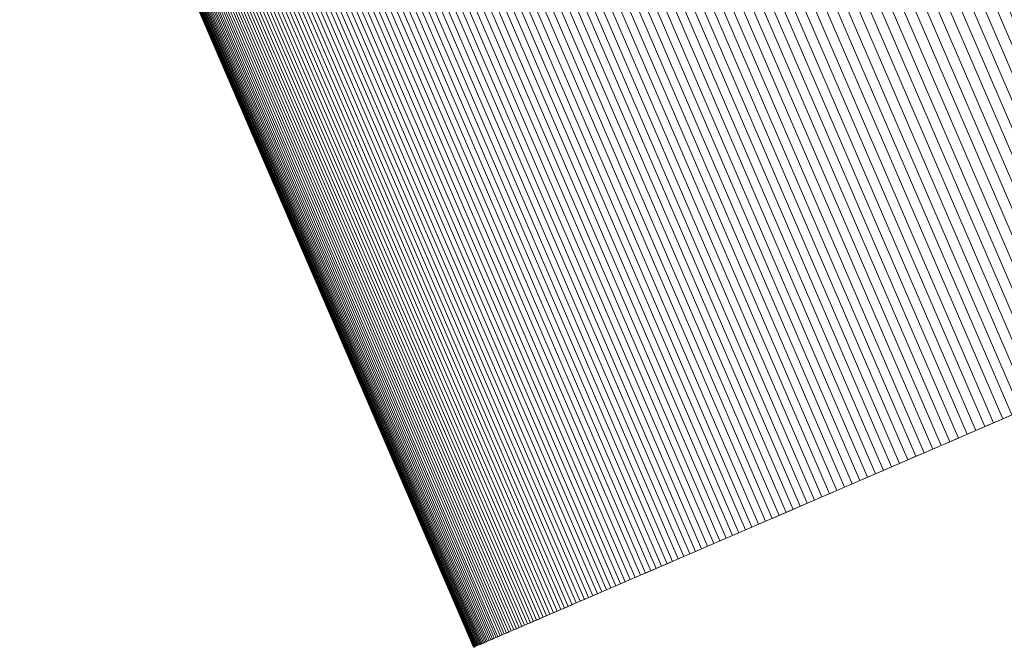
# Model space of a CAD drawing. Header units: centimetres. Extents: x -72 to 74, y -14 to 13.
# Tile 1 of 61: x -72.38 to -69.42, y -13.51 to -11.62. Entities that reach past the tile are written whole.
import ezdxf

# ---------------------------------------------------------------- set-up
doc = ezdxf.new("R2010")
doc.units = ezdxf.units.CM
doc.header["$LTSCALE"] = 2.54
doc.layers.add('Lucido design-1', color=7, linetype='Continuous')

# ---------------------------------------------------------------- blocks, each defined once
blk = doc.blocks.new('Gruppo-1')
at = {"color": 230, "linetype": 'Continuous', "lineweight": 9}
for points in [[(-72.3818, -10.3438, -57.895), (-71.0149, -13.5114, -57.895), (-17.7614, 9.4682, -57.895), (-19.1283, 12.6359, -57.895)], [(-69.4108, -9.0617, 94.4001), (-68.0439, -12.2294, 94.4001), (-68.0805, -12.2452, 94.3227), (-69.4474, -9.0775, 94.3227)], [(-69.4838, -9.0932, 94.2453), (-68.1169, -12.2609, 94.2453), (-68.1531, -12.2765, 94.1676), (-69.52, -9.1088, 94.1676)], [(-69.4474, -9.0775, 94.3227), (-68.0805, -12.2452, 94.3227), (-68.1169, -12.2609, 94.2453), (-69.4838, -9.0932, 94.2453)], [(-69.5559, -9.1243, 94.0899), (-68.189, -12.292, 94.0899), (-68.2248, -12.3074, 94.0121), (-69.5917, -9.1398, 94.0121)], [(-69.52, -9.1088, 94.1676), (-68.1531, -12.2765, 94.1676), (-68.189, -12.292, 94.0899), (-69.5559, -9.1243, 94.0899)], [(-69.6272, -9.1551, 93.9341), (-68.2603, -12.3228, 93.9341), (-68.2956, -12.338, 93.856), (-69.6625, -9.1703, 93.856)], [(-69.5917, -9.1398, 94.0121), (-68.2248, -12.3074, 94.0121), (-68.2603, -12.3228, 93.9341), (-69.6272, -9.1551, 93.9341)], [(-69.6976, -9.1855, 93.7778), (-68.3307, -12.3531, 93.7778), (-68.3655, -12.3682, 93.6995), (-69.7324, -9.2005, 93.6995)], [(-69.6625, -9.1703, 93.856), (-68.2956, -12.338, 93.856), (-68.3307, -12.3531, 93.7778), (-69.6976, -9.1855, 93.7778)], [(-69.7671, -9.2155, 93.6211), (-68.4002, -12.3831, 93.6211), (-68.4346, -12.398, 93.5426), (-69.8015, -9.2303, 93.5426)], [(-69.7324, -9.2005, 93.6995), (-68.3655, -12.3682, 93.6995), (-68.4002, -12.3831, 93.6211), (-69.7671, -9.2155, 93.6211)], [(-69.8358, -9.2451, 93.4639), (-68.4689, -12.4128, 93.4639), (-68.5029, -12.4274, 93.3852), (-69.8698, -9.2598, 93.3852)], [(-69.8015, -9.2303, 93.5426), (-68.4346, -12.398, 93.5426), (-68.4689, -12.4128, 93.4639), (-69.8358, -9.2451, 93.4639)], [(-69.9036, -9.2744, 93.3063), (-68.5367, -12.442, 93.3063), (-68.5702, -12.4565, 93.2273), (-69.9371, -9.2888, 93.2273)], [(-69.8698, -9.2598, 93.3852), (-68.5029, -12.4274, 93.3852), (-68.5367, -12.442, 93.3063), (-69.9036, -9.2744, 93.3063)], [(-69.9705, -9.3032, 93.1482), (-68.6036, -12.4709, 93.1482), (-68.6367, -12.4852, 93.069), (-70.0036, -9.3175, 93.069)], [(-69.9371, -9.2888, 93.2273), (-68.5702, -12.4565, 93.2273), (-68.6036, -12.4709, 93.1482), (-69.9705, -9.3032, 93.1482)], [(-70.0365, -9.3317, 92.9897), (-68.6697, -12.4994, 92.9897), (-68.7024, -12.5135, 92.9103), (-70.0692, -9.3458, 92.9103)], [(-70.0036, -9.3175, 93.069), (-68.6367, -12.4852, 93.069), (-68.6697, -12.4994, 92.9897), (-70.0365, -9.3317, 92.9897)], [(-70.1017, -9.3599, 92.8308), (-68.7348, -12.5275, 92.8308), (-68.7671, -12.5415, 92.7512), (-70.134, -9.3738, 92.7512)], [(-70.0692, -9.3458, 92.9103), (-68.7024, -12.5135, 92.9103), (-68.7348, -12.5275, 92.8308), (-70.1017, -9.3599, 92.8308)], [(-70.1978, -9.4013, 92.5916), (-68.831, -12.569, 92.5916), (-68.8626, -12.5826, 92.5117), (-70.2294, -9.415, 92.5117)], [(-70.166, -9.3876, 92.6714), (-68.7991, -12.5553, 92.6714), (-68.831, -12.569, 92.5916), (-70.1978, -9.4013, 92.5916)], [(-70.134, -9.3738, 92.7512), (-68.7671, -12.5415, 92.7512), (-68.7991, -12.5553, 92.6714), (-70.166, -9.3876, 92.6714)], [(-70.2608, -9.4285, 92.4316), (-68.8939, -12.5962, 92.4316), (-68.9251, -12.6096, 92.3515), (-70.292, -9.442, 92.3515)], [(-70.2294, -9.415, 92.5117), (-68.8626, -12.5826, 92.5117), (-68.8939, -12.5962, 92.4316), (-70.2608, -9.4285, 92.4316)], [(-70.3229, -9.4553, 92.2712), (-68.956, -12.623, 92.2712), (-68.9867, -12.6362, 92.1909), (-70.3536, -9.4686, 92.1909)], [(-70.292, -9.442, 92.3515), (-68.9251, -12.6096, 92.3515), (-68.956, -12.623, 92.2712), (-70.3229, -9.4553, 92.2712)], [(-70.3841, -9.4817, 92.1104), (-69.0172, -12.6494, 92.1104), (-69.0475, -12.6625, 92.0299), (-70.4144, -9.4948, 92.0299)], [(-70.3536, -9.4686, 92.1909), (-68.9867, -12.6362, 92.1909), (-69.0172, -12.6494, 92.1104), (-70.3841, -9.4817, 92.1104)], [(-70.4743, -9.5206, 91.8685), (-69.1074, -12.6883, 91.8685), (-69.137, -12.7011, 91.7877), (-70.5039, -9.5334, 91.7877)], [(-70.4445, -9.5078, 91.9492), (-69.0776, -12.6754, 91.9492), (-69.1074, -12.6883, 91.8685), (-70.4743, -9.5206, 91.8685)], [(-70.4144, -9.4948, 92.0299), (-69.0475, -12.6625, 92.0299), (-69.0776, -12.6754, 91.9492), (-70.4445, -9.5078, 91.9492)], [(-70.5333, -9.5461, 91.7067), (-69.1664, -12.7137, 91.7067), (-69.1955, -12.7263, 91.6257), (-70.5624, -9.5587, 91.6257)], [(-70.5039, -9.5334, 91.7877), (-69.137, -12.7011, 91.7877), (-69.1664, -12.7137, 91.7067), (-70.5333, -9.5461, 91.7067)], [(-70.5914, -9.5711, 91.5446), (-69.2245, -12.7388, 91.5446), (-69.2532, -12.7512, 91.4633), (-70.6201, -9.5835, 91.4633)], [(-70.5624, -9.5587, 91.6257), (-69.1955, -12.7263, 91.6257), (-69.2245, -12.7388, 91.5446), (-70.5914, -9.5711, 91.5446)], [(-70.6768, -9.608, 91.3006), (-69.3099, -12.7757, 91.3006), (-69.338, -12.7878, 91.2191), (-70.7049, -9.6201, 91.2191)], [(-70.6486, -9.5958, 91.382), (-69.2817, -12.7635, 91.382), (-69.3099, -12.7757, 91.3006), (-70.6768, -9.608, 91.3006)], [(-70.6201, -9.5835, 91.4633), (-69.2532, -12.7512, 91.4633), (-69.2817, -12.7635, 91.382), (-70.6486, -9.5958, 91.382)], [(-70.7327, -9.6321, 91.1375), (-69.3658, -12.7998, 91.1375), (-69.3934, -12.8117, 91.0558), (-70.7603, -9.644, 91.0558)], [(-70.7049, -9.6201, 91.2191), (-69.338, -12.7878, 91.2191), (-69.3658, -12.7998, 91.1375), (-70.7327, -9.6321, 91.1375)], [(-70.8147, -9.6675, 90.8922), (-69.4479, -12.8352, 90.8922), (-69.4748, -12.8468, 90.8103), (-70.8417, -9.6792, 90.8103)], [(-70.7876, -9.6558, 90.9741), (-69.4207, -12.8235, 90.9741), (-69.4479, -12.8352, 90.8922), (-70.8147, -9.6675, 90.8922)], [(-70.7603, -9.644, 91.0558), (-69.3934, -12.8117, 91.0558), (-69.4207, -12.8235, 90.9741), (-70.7876, -9.6558, 90.9741)], [(-70.8683, -9.6907, 90.7282), (-69.5014, -12.8583, 90.7282), (-69.5279, -12.8698, 90.6461), (-70.8948, -9.7021, 90.6461)], [(-70.8417, -9.6792, 90.8103), (-69.4748, -12.8468, 90.8103), (-69.5014, -12.8583, 90.7282), (-70.8683, -9.6907, 90.7282)], [(-70.947, -9.7246, 90.4816), (-69.5801, -12.8923, 90.4816), (-69.6059, -12.9034, 90.3992), (-70.9728, -9.7357, 90.3992)], [(-70.921, -9.7134, 90.5639), (-69.5541, -12.8811, 90.5639), (-69.5801, -12.8923, 90.4816), (-70.947, -9.7246, 90.4816)], [(-70.8948, -9.7021, 90.6461), (-69.5279, -12.8698, 90.6461), (-69.5541, -12.8811, 90.5639), (-70.921, -9.7134, 90.5639)], [(-71.0237, -9.7577, 90.2342), (-69.6568, -12.9254, 90.2342), (-69.6819, -12.9362, 90.1516), (-71.0488, -9.7685, 90.1516)], [(-70.9984, -9.7468, 90.3167), (-69.6315, -12.9144, 90.3167), (-69.6568, -12.9254, 90.2342), (-71.0237, -9.7577, 90.2342)], [(-70.9728, -9.7357, 90.3992), (-69.6059, -12.9034, 90.3992), (-69.6315, -12.9144, 90.3167), (-70.9984, -9.7468, 90.3167)], [(-71.0736, -9.7793, 90.0688), (-69.7067, -12.9469, 90.0688), (-69.7314, -12.9576, 89.9861), (-71.0983, -9.7899, 89.9861)], [(-71.0488, -9.7685, 90.1516), (-69.6819, -12.9362, 90.1516), (-69.7067, -12.9469, 90.0688), (-71.0736, -9.7793, 90.0688)], [(-71.1469, -9.8109, 89.8202), (-69.78, -12.9785, 89.8202), (-69.8039, -12.9889, 89.7372), (-71.1708, -9.8212, 89.7372)], [(-71.1227, -9.8004, 89.9032), (-69.7558, -12.9681, 89.9032), (-69.78, -12.9785, 89.8202), (-71.1469, -9.8109, 89.8202)], [(-71.0983, -9.7899, 89.9861), (-69.7314, -12.9576, 89.9861), (-69.7558, -12.9681, 89.9032), (-71.1227, -9.8004, 89.9032)], [(-71.218, -9.8416, 89.5709), (-69.8511, -13.0092, 89.5709), (-69.8744, -13.0193, 89.4876), (-71.2413, -9.8516, 89.4876)], [(-71.1945, -9.8314, 89.6541), (-69.8277, -12.9991, 89.6541), (-69.8511, -13.0092, 89.5709), (-71.218, -9.8416, 89.5709)], [(-71.1708, -9.8212, 89.7372), (-69.8039, -12.9889, 89.7372), (-69.8277, -12.9991, 89.6541), (-71.1945, -9.8314, 89.6541)], [(-71.2871, -9.8714, 89.3209), (-69.9202, -13.0391, 89.3209), (-69.9428, -13.0488, 89.2374), (-71.3097, -9.8811, 89.2374)], [(-71.2643, -9.8615, 89.4043), (-69.8974, -13.0292, 89.4043), (-69.9202, -13.0391, 89.3209), (-71.2871, -9.8714, 89.3209)], [(-71.2413, -9.8516, 89.4876), (-69.8744, -13.0193, 89.4876), (-69.8974, -13.0292, 89.4043), (-71.2643, -9.8615, 89.4043)], [(-71.3542, -9.9003, 89.0702), (-69.9873, -13.068, 89.0702), (-70.0092, -13.0774, 88.9865), (-71.376, -9.9098, 88.9865)], [(-71.3321, -9.8908, 89.1538), (-69.9652, -13.0584, 89.1538), (-69.9873, -13.068, 89.0702), (-71.3542, -9.9003, 89.0702)], [(-71.3097, -9.8811, 89.2374), (-69.9428, -13.0488, 89.2374), (-69.9652, -13.0584, 89.1538), (-71.3321, -9.8908, 89.1538)], [(-71.4191, -9.9283, 88.8189), (-70.0522, -13.096, 88.8189), (-70.0734, -13.1051, 88.7349), (-71.4403, -9.9375, 88.7349)], [(-71.3977, -9.9191, 88.9027), (-70.0308, -13.0868, 88.9027), (-70.0522, -13.096, 88.8189), (-71.4191, -9.9283, 88.8189)], [(-71.376, -9.9098, 88.9865), (-70.0092, -13.0774, 88.9865), (-70.0308, -13.0868, 88.9027), (-71.3977, -9.9191, 88.9027)], [(-71.5025, -9.9643, 88.4828), (-70.1356, -13.132, 88.4828), (-70.1559, -13.1407, 88.3986), (-71.5227, -9.9731, 88.3986)], [(-71.482, -9.9555, 88.5669), (-70.1151, -13.1231, 88.5669), (-70.1356, -13.132, 88.4828), (-71.5025, -9.9643, 88.4828)], [(-71.4613, -9.9465, 88.651), (-70.0944, -13.1142, 88.651), (-70.1151, -13.1231, 88.5669), (-71.482, -9.9555, 88.5669)], [(-71.4403, -9.9375, 88.7349), (-70.0734, -13.1051, 88.7349), (-70.0944, -13.1142, 88.651), (-71.4613, -9.9465, 88.651)], [(-71.5626, -9.9902, 88.23), (-70.1957, -13.1579, 88.23), (-70.2152, -13.1663, 88.1456), (-71.5821, -9.9987, 88.1456)], [(-71.5428, -9.9817, 88.3143), (-70.1759, -13.1494, 88.3143), (-70.1957, -13.1579, 88.23), (-71.5626, -9.9902, 88.23)], [(-71.5227, -9.9731, 88.3986), (-70.1559, -13.1407, 88.3986), (-70.1759, -13.1494, 88.3143), (-71.5428, -9.9817, 88.3143)], [(-71.6394, -10.0234, 87.8921), (-70.2725, -13.1911, 87.8921), (-70.2912, -13.1991, 87.8075), (-71.6581, -10.0314, 87.8075)], [(-71.6206, -10.0153, 87.9767), (-70.2537, -13.1829, 87.9767), (-70.2725, -13.1911, 87.8921), (-71.6394, -10.0234, 87.8921)], [(-71.6015, -10.007, 88.0612), (-70.2346, -13.1747, 88.0612), (-70.2537, -13.1829, 87.9767), (-71.6206, -10.0153, 87.9767)], [(-71.5821, -9.9987, 88.1456), (-70.2152, -13.1663, 88.1456), (-70.2346, -13.1747, 88.0612), (-71.6015, -10.007, 88.0612)], [(-71.6946, -10.0472, 87.638), (-70.3277, -13.2149, 87.638), (-70.3457, -13.2226, 87.5532), (-71.7125, -10.055, 87.5532)], [(-71.6765, -10.0394, 87.7228), (-70.3096, -13.207, 87.7228), (-70.3277, -13.2149, 87.638), (-71.6946, -10.0472, 87.638)], [(-71.6581, -10.0314, 87.8075), (-70.2912, -13.1991, 87.8075), (-70.3096, -13.207, 87.7228), (-71.6765, -10.0394, 87.7228)], [(-71.7649, -10.0776, 87.2984), (-70.398, -13.2452, 87.2984), (-70.415, -13.2526, 87.2134), (-71.7819, -10.0849, 87.2134)], [(-71.7477, -10.0701, 87.3834), (-70.3808, -13.2378, 87.3834), (-70.398, -13.2452, 87.2984), (-71.7649, -10.0776, 87.2984)], [(-71.7302, -10.0626, 87.4683), (-70.3633, -13.2303, 87.4683), (-70.3808, -13.2378, 87.3834), (-71.7477, -10.0701, 87.3834)], [(-71.7125, -10.055, 87.5532), (-70.3457, -13.2226, 87.5532), (-70.3633, -13.2303, 87.4683), (-71.7302, -10.0626, 87.4683)], [(-71.8475, -10.1132, 86.8726), (-70.4807, -13.2809, 86.8726), (-70.4965, -13.2877, 86.7873), (-71.8634, -10.12, 86.7873)], [(-71.8315, -10.1063, 86.9579), (-70.4646, -13.2739, 86.9579), (-70.4807, -13.2809, 86.8726), (-71.8475, -10.1132, 86.8726)], [(-71.8152, -10.0993, 87.0431), (-70.4483, -13.2669, 87.0431), (-70.4646, -13.2739, 86.9579), (-71.8315, -10.1063, 86.9579)], [(-71.7987, -10.0921, 87.1283), (-70.4318, -13.2598, 87.1283), (-70.4483, -13.2669, 87.0431), (-71.8152, -10.0993, 87.0431)], [(-71.7819, -10.0849, 87.2134), (-70.415, -13.2526, 87.2134), (-70.4318, -13.2598, 87.1283), (-71.7987, -10.0921, 87.1283)], [(-71.9094, -10.1399, 86.5311), (-70.5425, -13.3076, 86.5311), (-70.5574, -13.314, 86.4456), (-71.9243, -10.1463, 86.4456)], [(-71.8943, -10.1334, 86.6166), (-70.5274, -13.301, 86.6166), (-70.5425, -13.3076, 86.5311), (-71.9094, -10.1399, 86.5311)], [(-71.8789, -10.1268, 86.702), (-70.5121, -13.2944, 86.702), (-70.5274, -13.301, 86.6166), (-71.8943, -10.1334, 86.6166)], [(-71.8634, -10.12, 86.7873), (-70.4965, -13.2877, 86.7873), (-70.5121, -13.2944, 86.702), (-71.8789, -10.1268, 86.702)], [(-71.9814, -10.171, 86.1031), (-70.6145, -13.3386, 86.1031), (-70.6282, -13.3446, 86.0173), (-71.9951, -10.1769, 86.0173)], [(-71.9675, -10.165, 86.1888), (-70.6006, -13.3326, 86.1888), (-70.6145, -13.3386, 86.1031), (-71.9814, -10.171, 86.1031)], [(-71.9533, -10.1589, 86.2744), (-70.5864, -13.3265, 86.2744), (-70.6006, -13.3326, 86.1888), (-71.9675, -10.165, 86.1888)], [(-71.9389, -10.1526, 86.36), (-70.572, -13.3203, 86.36), (-70.5864, -13.3265, 86.2744), (-71.9533, -10.1589, 86.2744)], [(-71.9243, -10.1463, 86.4456), (-70.5574, -13.314, 86.4456), (-70.572, -13.3203, 86.36), (-71.9389, -10.1526, 86.36)], [(-72.0475, -10.1995, 85.6739), (-70.6806, -13.3672, 85.6739), (-70.6932, -13.3726, 85.5879), (-72.06, -10.2049, 85.5879)], [(-72.0348, -10.194, 85.7598), (-70.6679, -13.3617, 85.7598), (-70.6806, -13.3672, 85.6739), (-72.0475, -10.1995, 85.6739)], [(-72.0218, -10.1884, 85.8457), (-70.6549, -13.3561, 85.8457), (-70.6679, -13.3617, 85.7598), (-72.0348, -10.194, 85.7598)], [(-72.0086, -10.1827, 85.9315), (-70.6417, -13.3504, 85.9315), (-70.6549, -13.3561, 85.8457), (-72.0218, -10.1884, 85.8457)], [(-71.9951, -10.1769, 86.0173), (-70.6282, -13.3446, 86.0173), (-70.6417, -13.3504, 85.9315), (-72.0086, -10.1827, 85.9315)], [(-72.119, -10.2304, 85.1575), (-70.7521, -13.398, 85.1575), (-70.7632, -13.4028, 85.0714), (-72.1301, -10.2351, 85.0714)], [(-72.1077, -10.2255, 85.2437), (-70.7408, -13.3931, 85.2437), (-70.7521, -13.398, 85.1575), (-72.119, -10.2304, 85.1575)], [(-72.0962, -10.2205, 85.3298), (-70.7293, -13.3882, 85.3298), (-70.7408, -13.3931, 85.2437), (-72.1077, -10.2255, 85.2437)], [(-72.0844, -10.2154, 85.4159), (-70.7175, -13.3831, 85.4159), (-70.7293, -13.3882, 85.3298), (-72.0962, -10.2205, 85.3298)], [(-72.0723, -10.2102, 85.5019), (-70.7054, -13.3779, 85.5019), (-70.7175, -13.3831, 85.4159), (-72.0844, -10.2154, 85.4159)], [(-72.06, -10.2049, 85.5879), (-70.6932, -13.3726, 85.5879), (-70.7054, -13.3779, 85.5019), (-72.0723, -10.2102, 85.5019)], [(-72.1916, -10.2617, 84.5535), (-70.8248, -13.4294, 84.5535), (-70.8342, -13.4334, 84.4671), (-72.2011, -10.2658, 84.4671)], [(-72.182, -10.2575, 84.6399), (-70.8151, -13.4252, 84.6399), (-70.8248, -13.4294, 84.5535), (-72.1916, -10.2617, 84.5535)], [(-72.1721, -10.2533, 84.7262), (-70.8052, -13.4209, 84.7262), (-70.8151, -13.4252, 84.6399), (-72.182, -10.2575, 84.6399)], [(-72.162, -10.2489, 84.8126), (-70.7951, -13.4165, 84.8126), (-70.8052, -13.4209, 84.7262), (-72.1721, -10.2533, 84.7262)], [(-72.1516, -10.2444, 84.8989), (-70.7847, -13.4121, 84.8989), (-70.7951, -13.4165, 84.8126), (-72.162, -10.2489, 84.8126)], [(-72.141, -10.2398, 84.9851), (-70.7741, -13.4075, 84.9851), (-70.7847, -13.4121, 84.8989), (-72.1516, -10.2444, 84.8989)], [(-72.1301, -10.2351, 85.0714), (-70.7632, -13.4028, 85.0714), (-70.7741, -13.4075, 84.9851), (-72.141, -10.2398, 84.9851)], [(-72.2603, -10.2913, 83.8613), (-70.8934, -13.459, 83.8613), (-70.9009, -13.4622, 83.7746), (-72.2678, -10.2946, 83.7746)], [(-72.2526, -10.288, 83.9479), (-70.8857, -13.4557, 83.9479), (-70.8934, -13.459, 83.8613), (-72.2603, -10.2913, 83.8613)], [(-72.2446, -10.2845, 84.0345), (-70.8777, -13.4522, 84.0345), (-70.8857, -13.4557, 83.9479), (-72.2526, -10.288, 83.9479)], [(-72.2364, -10.281, 84.1211), (-70.8695, -13.4487, 84.1211), (-70.8777, -13.4522, 84.0345), (-72.2446, -10.2845, 84.0345)], [(-72.2279, -10.2773, 84.2076), (-70.861, -13.445, 84.2076), (-70.8695, -13.4487, 84.1211), (-72.2364, -10.281, 84.1211)], [(-72.2192, -10.2736, 84.2941), (-70.8523, -13.4412, 84.2941), (-70.861, -13.445, 84.2076), (-72.2279, -10.2773, 84.2076)], [(-72.2102, -10.2697, 84.3806), (-70.8434, -13.4374, 84.3806), (-70.8523, -13.4412, 84.2941), (-72.2192, -10.2736, 84.2941)], [(-72.2011, -10.2658, 84.4671), (-70.8342, -13.4334, 84.4671), (-70.8434, -13.4374, 84.3806), (-72.2102, -10.2697, 84.3806)], [(-72.3298, -10.3213, 82.9069), (-70.9629, -13.489, 82.9069), (-70.9678, -13.4911, 82.8201), (-72.3347, -10.3234, 82.8201)], [(-72.3247, -10.3191, 82.9938), (-70.9578, -13.4868, 82.9938), (-70.9629, -13.489, 82.9069), (-72.3298, -10.3213, 82.9069)], [(-72.3193, -10.3168, 83.0806), (-70.9524, -13.4844, 83.0806), (-70.9578, -13.4868, 82.9938), (-72.3247, -10.3191, 82.9938)], [(-72.3137, -10.3144, 83.1674), (-70.9468, -13.482, 83.1674), (-70.9524, -13.4844, 83.0806), (-72.3193, -10.3168, 83.0806)], [(-72.3079, -10.3118, 83.2542), (-70.941, -13.4795, 83.2542), (-70.9468, -13.482, 83.1674), (-72.3137, -10.3144, 83.1674)], [(-72.3018, -10.3092, 83.341), (-70.9349, -13.4769, 83.341), (-70.941, -13.4795, 83.2542), (-72.3079, -10.3118, 83.2542)], [(-72.2955, -10.3065, 83.4278), (-70.9286, -13.4742, 83.4278), (-70.9349, -13.4769, 83.341), (-72.3018, -10.3092, 83.341)], [(-72.2889, -10.3037, 83.5145), (-70.922, -13.4713, 83.5145), (-70.9286, -13.4742, 83.4278), (-72.2955, -10.3065, 83.4278)], [(-72.2821, -10.3007, 83.6012), (-70.9152, -13.4684, 83.6012), (-70.922, -13.4713, 83.5145), (-72.2889, -10.3037, 83.5145)], [(-72.2751, -10.2977, 83.6879), (-70.9082, -13.4654, 83.6879), (-70.9152, -13.4684, 83.6012), (-72.2821, -10.3007, 83.6012)], [(-72.2678, -10.2946, 83.7746), (-70.9009, -13.4622, 83.7746), (-70.9082, -13.4654, 83.6879), (-72.2751, -10.2977, 83.6879)], [(-72.3814, -10.3436, 81.2545), (-71.0145, -13.5113, 81.2545), (-71.0149, -13.5114, 81.1674), (-72.3818, -10.3437, 81.1674)], [(-72.3818, -10.3437, 81.1674), (-71.0149, -13.5114, 81.1674), (-71.0149, -13.5114, 81.0804), (-72.3818, -10.3438, 81.0804)], [(-72.3818, -10.3438, 81.0804), (-71.0149, -13.5114, 81.0804), (-71.0149, -13.5114, -57.895), (-72.3818, -10.3438, -57.895)], [(-72.3809, -10.3434, 81.3415), (-71.014, -13.511, 81.3415), (-71.0145, -13.5113, 81.2545), (-72.3814, -10.3436, 81.2545)], [(-72.3801, -10.343, 81.4285), (-71.0132, -13.5107, 81.4285), (-71.014, -13.511, 81.3415), (-72.3809, -10.3434, 81.3415)], [(-72.379, -10.3426, 81.5156), (-71.0121, -13.5102, 81.5156), (-71.0132, -13.5107, 81.4285), (-72.3801, -10.343, 81.4285)], [(-72.3778, -10.342, 81.6026), (-71.0109, -13.5097, 81.6026), (-71.0121, -13.5102, 81.5156), (-72.379, -10.3426, 81.5156)], [(-72.3762, -10.3413, 81.6896), (-71.0093, -13.509, 81.6896), (-71.0109, -13.5097, 81.6026), (-72.3778, -10.342, 81.6026)], [(-72.3745, -10.3406, 81.7766), (-71.0076, -13.5083, 81.7766), (-71.0093, -13.509, 81.6896), (-72.3762, -10.3413, 81.6896)], [(-72.3725, -10.3397, 81.8636), (-71.0056, -13.5074, 81.8636), (-71.0076, -13.5083, 81.7766), (-72.3745, -10.3406, 81.7766)], [(-72.3702, -10.3388, 81.9506), (-71.0033, -13.5064, 81.9506), (-71.0056, -13.5074, 81.8636), (-72.3725, -10.3397, 81.8636)], [(-72.3678, -10.3377, 82.0376), (-71.0009, -13.5054, 82.0376), (-71.0033, -13.5064, 81.9506), (-72.3702, -10.3388, 81.9506)], [(-72.365, -10.3365, 82.1246), (-70.9982, -13.5042, 82.1246), (-71.0009, -13.5054, 82.0376), (-72.3678, -10.3377, 82.0376)], [(-72.3621, -10.3352, 82.2116), (-70.9952, -13.5029, 82.2116), (-70.9982, -13.5042, 82.1246), (-72.365, -10.3365, 82.1246)], [(-72.3589, -10.3339, 82.2985), (-70.992, -13.5015, 82.2985), (-70.9952, -13.5029, 82.2116), (-72.3621, -10.3352, 82.2116)], [(-72.3554, -10.3324, 82.3855), (-70.9886, -13.5, 82.3855), (-70.992, -13.5015, 82.2985), (-72.3589, -10.3339, 82.2985)], [(-72.3518, -10.3308, 82.4724), (-70.9849, -13.4985, 82.4724), (-70.9886, -13.5, 82.3855), (-72.3554, -10.3324, 82.3855)], [(-72.3478, -10.3291, 82.5594), (-70.981, -13.4968, 82.5594), (-70.9849, -13.4985, 82.4724), (-72.3518, -10.3308, 82.4724)], [(-72.3437, -10.3273, 82.6463), (-70.9768, -13.495, 82.6463), (-70.981, -13.4968, 82.5594), (-72.3478, -10.3291, 82.5594)], [(-72.3393, -10.3254, 82.7332), (-70.9724, -13.4931, 82.7332), (-70.9768, -13.495, 82.6463), (-72.3437, -10.3273, 82.6463)], [(-72.3347, -10.3234, 82.8201), (-70.9678, -13.4911, 82.8201), (-70.9724, -13.4931, 82.7332), (-72.3393, -10.3254, 82.7332)]]:
    blk.add_3dface(points, dxfattribs=at)
for points, invisible_edges in [([(-17.8142, 9.4454, 81.0804), (-17.7614, 9.4682, -57.895), (-71.0149, -13.5114, -57.895), (-17.8142, 9.4454, 81.0804)], 13), ([(-71.0149, -13.5114, 81.0804), (-51.5433, -5.1091, 109.0067), (-17.8142, 9.4454, 81.0804), (-71.0149, -13.5114, 81.0804)], 15), ([(-71.0149, -13.5114, -57.895), (-71.0149, -13.5114, 81.0804), (-17.8142, 9.4454, 81.0804), (-71.0149, -13.5114, -57.895)], 14), ([(-71.0149, -13.5114, 81.0804), (-66.7623, -11.6763, 96.8089), (-51.5433, -5.1091, 109.0067), (-71.0149, -13.5114, 81.0804)], 15), ([(-71.0149, -13.5114, 81.0804), (-69.6315, -12.9144, 90.3167), (-66.7623, -11.6763, 96.8089), (-71.0149, -13.5114, 81.0804)], 15), ([(-69.6315, -12.9144, 90.3167), (-68.189, -12.292, 94.0899), (-66.7623, -11.6763, 96.8089), (-69.6315, -12.9144, 90.3167)], 15), ([(-69.6315, -12.9144, 90.3167), (-68.7991, -12.5553, 92.6714), (-68.189, -12.292, 94.0899), (-69.6315, -12.9144, 90.3167)], 15), ([(-69.6315, -12.9144, 90.3167), (-69.338, -12.7878, 91.2191), (-68.7991, -12.5553, 92.6714), (-69.6315, -12.9144, 90.3167)], 15), ([(-69.6315, -12.9144, 90.3167), (-69.4748, -12.8468, 90.8103), (-69.338, -12.7878, 91.2191), (-69.6315, -12.9144, 90.3167)], 15), ([(-69.4748, -12.8468, 90.8103), (-69.3934, -12.8117, 91.0558), (-69.338, -12.7878, 91.2191), (-69.4748, -12.8468, 90.8103)], 15), ([(-69.4748, -12.8468, 90.8103), (-69.4207, -12.8235, 90.9741), (-69.3934, -12.8117, 91.0558), (-69.4748, -12.8468, 90.8103)], 13), ([(-69.4748, -12.8468, 90.8103), (-69.4479, -12.8352, 90.8922), (-69.4207, -12.8235, 90.9741), (-69.4748, -12.8468, 90.8103)], 12), ([(-69.6315, -12.9144, 90.3167), (-69.5279, -12.8698, 90.6461), (-69.4748, -12.8468, 90.8103), (-69.6315, -12.9144, 90.3167)], 15), ([(-69.6315, -12.9144, 90.3167), (-69.5801, -12.8923, 90.4816), (-69.5279, -12.8698, 90.6461), (-69.6315, -12.9144, 90.3167)], 15), ([(-69.5801, -12.8923, 90.4816), (-69.5541, -12.8811, 90.5639), (-69.5279, -12.8698, 90.6461), (-69.5801, -12.8923, 90.4816)], 12), ([(-69.5279, -12.8698, 90.6461), (-69.5014, -12.8583, 90.7282), (-69.4748, -12.8468, 90.8103), (-69.5279, -12.8698, 90.6461)], 12), ([(-69.6315, -12.9144, 90.3167), (-69.6059, -12.9034, 90.3992), (-69.5801, -12.8923, 90.4816), (-69.6315, -12.9144, 90.3167)], 12), ([(-71.0149, -13.5114, 81.0804), (-70.5121, -13.2944, 86.702), (-69.6315, -12.9144, 90.3167), (-71.0149, -13.5114, 81.0804)], 15), ([(-70.5121, -13.2944, 86.702), (-70.1559, -13.1407, 88.3986), (-69.6315, -12.9144, 90.3167), (-70.5121, -13.2944, 86.702)], 15), ([(-70.1559, -13.1407, 88.3986), (-69.9428, -13.0488, 89.2374), (-69.6315, -12.9144, 90.3167), (-70.1559, -13.1407, 88.3986)], 15), ([(-69.9428, -13.0488, 89.2374), (-69.8039, -12.9889, 89.7372), (-69.6315, -12.9144, 90.3167), (-69.9428, -13.0488, 89.2374)], 15), ([(-69.8039, -12.9889, 89.7372), (-69.6819, -12.9362, 90.1516), (-69.6315, -12.9144, 90.3167), (-69.8039, -12.9889, 89.7372)], 15), ([(-69.6819, -12.9362, 90.1516), (-69.6568, -12.9254, 90.2342), (-69.6315, -12.9144, 90.3167), (-69.6819, -12.9362, 90.1516)], 12), ([(-69.8039, -12.9889, 89.7372), (-69.7558, -12.9681, 89.9032), (-69.6819, -12.9362, 90.1516), (-69.8039, -12.9889, 89.7372)], 15), ([(-69.7558, -12.9681, 89.9032), (-69.7314, -12.9576, 89.9861), (-69.6819, -12.9362, 90.1516), (-69.7558, -12.9681, 89.9032)], 14), ([(-69.7314, -12.9576, 89.9861), (-69.7067, -12.9469, 90.0688), (-69.6819, -12.9362, 90.1516), (-69.7314, -12.9576, 89.9861)], 12), ([(-69.9428, -13.0488, 89.2374), (-69.8744, -13.0193, 89.4876), (-69.8039, -12.9889, 89.7372), (-69.9428, -13.0488, 89.2374)], 15), ([(-69.8744, -13.0193, 89.4876), (-69.8277, -12.9991, 89.6541), (-69.8039, -12.9889, 89.7372), (-69.8744, -13.0193, 89.4876)], 13), ([(-69.8039, -12.9889, 89.7372), (-69.78, -12.9785, 89.8202), (-69.7558, -12.9681, 89.9032), (-69.8039, -12.9889, 89.7372)], 12), ([(-69.9428, -13.0488, 89.2374), (-69.8974, -13.0292, 89.4043), (-69.8744, -13.0193, 89.4876), (-69.9428, -13.0488, 89.2374)], 13), ([(-69.8744, -13.0193, 89.4876), (-69.8511, -13.0092, 89.5709), (-69.8277, -12.9991, 89.6541), (-69.8744, -13.0193, 89.4876)], 12), ([(-70.1559, -13.1407, 88.3986), (-70.0522, -13.096, 88.8189), (-69.9428, -13.0488, 89.2374), (-70.1559, -13.1407, 88.3986)], 15), ([(-70.0522, -13.096, 88.8189), (-69.9873, -13.068, 89.0702), (-69.9428, -13.0488, 89.2374), (-70.0522, -13.096, 88.8189)], 15), ([(-69.9873, -13.068, 89.0702), (-69.9652, -13.0584, 89.1538), (-69.9428, -13.0488, 89.2374), (-69.9873, -13.068, 89.0702)], 12), ([(-69.9428, -13.0488, 89.2374), (-69.9202, -13.0391, 89.3209), (-69.8974, -13.0292, 89.4043), (-69.9428, -13.0488, 89.2374)], 12), ([(-70.0522, -13.096, 88.8189), (-70.0308, -13.0868, 88.9027), (-69.9873, -13.068, 89.0702), (-70.0522, -13.096, 88.8189)], 14), ([(-70.0308, -13.0868, 88.9027), (-70.0092, -13.0774, 88.9865), (-69.9873, -13.068, 89.0702), (-70.0308, -13.0868, 88.9027)], 12), ([(-70.1559, -13.1407, 88.3986), (-70.0944, -13.1142, 88.651), (-70.0522, -13.096, 88.8189), (-70.1559, -13.1407, 88.3986)], 15), ([(-70.0944, -13.1142, 88.651), (-70.0734, -13.1051, 88.7349), (-70.0522, -13.096, 88.8189), (-70.0944, -13.1142, 88.651)], 12), ([(-70.1559, -13.1407, 88.3986), (-70.1151, -13.1231, 88.5669), (-70.0944, -13.1142, 88.651), (-70.1559, -13.1407, 88.3986)], 13), ([(-70.1559, -13.1407, 88.3986), (-70.1356, -13.132, 88.4828), (-70.1151, -13.1231, 88.5669), (-70.1559, -13.1407, 88.3986)], 12), ([(-70.5121, -13.2944, 86.702), (-70.3633, -13.2303, 87.4683), (-70.1559, -13.1407, 88.3986), (-70.5121, -13.2944, 86.702)], 15), ([(-70.3633, -13.2303, 87.4683), (-70.2912, -13.1991, 87.8075), (-70.1559, -13.1407, 88.3986), (-70.3633, -13.2303, 87.4683)], 15), ([(-70.2912, -13.1991, 87.8075), (-70.2152, -13.1663, 88.1456), (-70.1559, -13.1407, 88.3986), (-70.2912, -13.1991, 87.8075)], 15), ([(-70.2912, -13.1991, 87.8075), (-70.2537, -13.1829, 87.9767), (-70.2152, -13.1663, 88.1456), (-70.2912, -13.1991, 87.8075)], 15), ([(-70.2537, -13.1829, 87.9767), (-70.2346, -13.1747, 88.0612), (-70.2152, -13.1663, 88.1456), (-70.2537, -13.1829, 87.9767)], 12), ([(-70.2152, -13.1663, 88.1456), (-70.1759, -13.1494, 88.3143), (-70.1559, -13.1407, 88.3986), (-70.2152, -13.1663, 88.1456)], 13), ([(-70.2152, -13.1663, 88.1456), (-70.1957, -13.1579, 88.23), (-70.1759, -13.1494, 88.3143), (-70.2152, -13.1663, 88.1456)], 12), ([(-70.2912, -13.1991, 87.8075), (-70.2725, -13.1911, 87.8921), (-70.2537, -13.1829, 87.9767), (-70.2912, -13.1991, 87.8075)], 12), ([(-70.3633, -13.2303, 87.4683), (-70.3277, -13.2149, 87.638), (-70.2912, -13.1991, 87.8075), (-70.3633, -13.2303, 87.4683)], 15), ([(-70.3633, -13.2303, 87.4683), (-70.3457, -13.2226, 87.5532), (-70.3277, -13.2149, 87.638), (-70.3633, -13.2303, 87.4683)], 12), ([(-70.3277, -13.2149, 87.638), (-70.3096, -13.207, 87.7228), (-70.2912, -13.1991, 87.8075), (-70.3277, -13.2149, 87.638)], 12), ([(-70.5121, -13.2944, 86.702), (-70.4483, -13.2669, 87.0431), (-70.3633, -13.2303, 87.4683), (-70.5121, -13.2944, 86.702)], 15), ([(-70.4483, -13.2669, 87.0431), (-70.415, -13.2526, 87.2134), (-70.3633, -13.2303, 87.4683), (-70.4483, -13.2669, 87.0431)], 15), ([(-70.4483, -13.2669, 87.0431), (-70.4318, -13.2598, 87.1283), (-70.415, -13.2526, 87.2134), (-70.4483, -13.2669, 87.0431)], 12), ([(-70.415, -13.2526, 87.2134), (-70.3808, -13.2378, 87.3834), (-70.3633, -13.2303, 87.4683), (-70.415, -13.2526, 87.2134)], 13), ([(-70.415, -13.2526, 87.2134), (-70.398, -13.2452, 87.2984), (-70.3808, -13.2378, 87.3834), (-70.415, -13.2526, 87.2134)], 12), ([(-70.5121, -13.2944, 86.702), (-70.4807, -13.2809, 86.8726), (-70.4483, -13.2669, 87.0431), (-70.5121, -13.2944, 86.702)], 15), ([(-70.5121, -13.2944, 86.702), (-70.4965, -13.2877, 86.7873), (-70.4807, -13.2809, 86.8726), (-70.5121, -13.2944, 86.702)], 12), ([(-70.4807, -13.2809, 86.8726), (-70.4646, -13.2739, 86.9579), (-70.4483, -13.2669, 87.0431), (-70.4807, -13.2809, 86.8726)], 12), ([(-71.0149, -13.5114, 81.0804), (-70.9009, -13.4622, 83.7746), (-70.5121, -13.2944, 86.702), (-71.0149, -13.5114, 81.0804)], 15), ([(-70.9009, -13.4622, 83.7746), (-70.7054, -13.3779, 85.5019), (-70.5121, -13.2944, 86.702), (-70.9009, -13.4622, 83.7746)], 15), ([(-70.7054, -13.3779, 85.5019), (-70.5864, -13.3265, 86.2744), (-70.5121, -13.2944, 86.702), (-70.7054, -13.3779, 85.5019)], 15), ([(-70.5864, -13.3265, 86.2744), (-70.5574, -13.314, 86.4456), (-70.5121, -13.2944, 86.702), (-70.5864, -13.3265, 86.2744)], 15), ([(-70.5864, -13.3265, 86.2744), (-70.572, -13.3203, 86.36), (-70.5574, -13.314, 86.4456), (-70.5864, -13.3265, 86.2744)], 12), ([(-70.5574, -13.314, 86.4456), (-70.5274, -13.301, 86.6166), (-70.5121, -13.2944, 86.702), (-70.5574, -13.314, 86.4456)], 13), ([(-70.5574, -13.314, 86.4456), (-70.5425, -13.3076, 86.5311), (-70.5274, -13.301, 86.6166), (-70.5574, -13.314, 86.4456)], 12), ([(-70.7054, -13.3779, 85.5019), (-70.6417, -13.3504, 85.9315), (-70.5864, -13.3265, 86.2744), (-70.7054, -13.3779, 85.5019)], 15), ([(-70.6417, -13.3504, 85.9315), (-70.6145, -13.3386, 86.1031), (-70.5864, -13.3265, 86.2744), (-70.6417, -13.3504, 85.9315)], 15), ([(-70.6417, -13.3504, 85.9315), (-70.6282, -13.3446, 86.0173), (-70.6145, -13.3386, 86.1031), (-70.6417, -13.3504, 85.9315)], 12), ([(-70.6145, -13.3386, 86.1031), (-70.6006, -13.3326, 86.1888), (-70.5864, -13.3265, 86.2744), (-70.6145, -13.3386, 86.1031)], 12), ([(-70.7054, -13.3779, 85.5019), (-70.6679, -13.3617, 85.7598), (-70.6417, -13.3504, 85.9315), (-70.7054, -13.3779, 85.5019)], 15), ([(-70.7054, -13.3779, 85.5019), (-70.6806, -13.3672, 85.6739), (-70.6679, -13.3617, 85.7598), (-70.7054, -13.3779, 85.5019)], 13), ([(-70.7054, -13.3779, 85.5019), (-70.6932, -13.3726, 85.5879), (-70.6806, -13.3672, 85.6739), (-70.7054, -13.3779, 85.5019)], 12), ([(-70.6679, -13.3617, 85.7598), (-70.6549, -13.3561, 85.8457), (-70.6417, -13.3504, 85.9315), (-70.6679, -13.3617, 85.7598)], 12), ([(-70.9009, -13.4622, 83.7746), (-70.7951, -13.4165, 84.8126), (-70.7054, -13.3779, 85.5019), (-70.9009, -13.4622, 83.7746)], 15), ([(-70.7951, -13.4165, 84.8126), (-70.7632, -13.4028, 85.0714), (-70.7054, -13.3779, 85.5019), (-70.7951, -13.4165, 84.8126)], 15), ([(-70.7951, -13.4165, 84.8126), (-70.7741, -13.4075, 84.9851), (-70.7632, -13.4028, 85.0714), (-70.7951, -13.4165, 84.8126)], 13), ([(-70.7632, -13.4028, 85.0714), (-70.7293, -13.3882, 85.3298), (-70.7054, -13.3779, 85.5019), (-70.7632, -13.4028, 85.0714)], 15), ([(-70.7632, -13.4028, 85.0714), (-70.7408, -13.3931, 85.2437), (-70.7293, -13.3882, 85.3298), (-70.7632, -13.4028, 85.0714)], 13), ([(-70.7632, -13.4028, 85.0714), (-70.7521, -13.398, 85.1575), (-70.7408, -13.3931, 85.2437), (-70.7632, -13.4028, 85.0714)], 12), ([(-70.7293, -13.3882, 85.3298), (-70.7175, -13.3831, 85.4159), (-70.7054, -13.3779, 85.5019), (-70.7293, -13.3882, 85.3298)], 12), ([(-70.9009, -13.4622, 83.7746), (-70.8434, -13.4374, 84.3806), (-70.7951, -13.4165, 84.8126), (-70.9009, -13.4622, 83.7746)], 15), ([(-70.8434, -13.4374, 84.3806), (-70.8248, -13.4294, 84.5535), (-70.7951, -13.4165, 84.8126), (-70.8434, -13.4374, 84.3806)], 15), ([(-70.8434, -13.4374, 84.3806), (-70.8342, -13.4334, 84.4671), (-70.8248, -13.4294, 84.5535), (-70.8434, -13.4374, 84.3806)], 12), ([(-70.8248, -13.4294, 84.5535), (-70.8151, -13.4252, 84.6399), (-70.7951, -13.4165, 84.8126), (-70.8248, -13.4294, 84.5535)], 14), ([(-70.8151, -13.4252, 84.6399), (-70.8052, -13.4209, 84.7262), (-70.7951, -13.4165, 84.8126), (-70.8151, -13.4252, 84.6399)], 12), ([(-70.7951, -13.4165, 84.8126), (-70.7847, -13.4121, 84.8989), (-70.7741, -13.4075, 84.9851), (-70.7951, -13.4165, 84.8126)], 12), ([(-71.0149, -13.5114, 81.0804), (-70.992, -13.5015, 82.2985), (-70.9009, -13.4622, 83.7746), (-71.0149, -13.5114, 81.0804)], 15), ([(-70.992, -13.5015, 82.2985), (-70.9578, -13.4868, 82.9938), (-70.9009, -13.4622, 83.7746), (-70.992, -13.5015, 82.2985)], 15), ([(-70.9578, -13.4868, 82.9938), (-70.9349, -13.4769, 83.341), (-70.9009, -13.4622, 83.7746), (-70.9578, -13.4868, 82.9938)], 15), ([(-70.9349, -13.4769, 83.341), (-70.922, -13.4713, 83.5145), (-70.9009, -13.4622, 83.7746), (-70.9349, -13.4769, 83.341)], 15), ([(-70.922, -13.4713, 83.5145), (-70.9152, -13.4684, 83.6012), (-70.9009, -13.4622, 83.7746), (-70.922, -13.4713, 83.5145)], 14), ([(-70.9152, -13.4684, 83.6012), (-70.9082, -13.4654, 83.6879), (-70.9009, -13.4622, 83.7746), (-70.9152, -13.4684, 83.6012)], 12), ([(-70.9009, -13.4622, 83.7746), (-70.8695, -13.4487, 84.1211), (-70.8434, -13.4374, 84.3806), (-70.9009, -13.4622, 83.7746)], 15), ([(-70.9009, -13.4622, 83.7746), (-70.8857, -13.4557, 83.9479), (-70.8695, -13.4487, 84.1211), (-70.9009, -13.4622, 83.7746)], 15), ([(-70.9009, -13.4622, 83.7746), (-70.8934, -13.459, 83.8613), (-70.8857, -13.4557, 83.9479), (-70.9009, -13.4622, 83.7746)], 12), ([(-70.8857, -13.4557, 83.9479), (-70.8777, -13.4522, 84.0345), (-70.8695, -13.4487, 84.1211), (-70.8857, -13.4557, 83.9479)], 12), ([(-70.8695, -13.4487, 84.1211), (-70.861, -13.445, 84.2076), (-70.8434, -13.4374, 84.3806), (-70.8695, -13.4487, 84.1211)], 14), ([(-70.861, -13.445, 84.2076), (-70.8523, -13.4412, 84.2941), (-70.8434, -13.4374, 84.3806), (-70.861, -13.445, 84.2076)], 12), ([(-70.992, -13.5015, 82.2985), (-70.981, -13.4968, 82.5594), (-70.9578, -13.4868, 82.9938), (-70.992, -13.5015, 82.2985)], 15), ([(-70.981, -13.4968, 82.5594), (-70.9678, -13.4911, 82.8201), (-70.9578, -13.4868, 82.9938), (-70.981, -13.4968, 82.5594)], 15), ([(-70.981, -13.4968, 82.5594), (-70.9724, -13.4931, 82.7332), (-70.9678, -13.4911, 82.8201), (-70.981, -13.4968, 82.5594)], 13), ([(-70.981, -13.4968, 82.5594), (-70.9768, -13.495, 82.6463), (-70.9724, -13.4931, 82.7332), (-70.981, -13.4968, 82.5594)], 12), ([(-70.9678, -13.4911, 82.8201), (-70.9629, -13.489, 82.9069), (-70.9578, -13.4868, 82.9938), (-70.9678, -13.4911, 82.8201)], 12), ([(-70.9578, -13.4868, 82.9938), (-70.9468, -13.482, 83.1674), (-70.9349, -13.4769, 83.341), (-70.9578, -13.4868, 82.9938)], 15), ([(-70.9578, -13.4868, 82.9938), (-70.9524, -13.4844, 83.0806), (-70.9468, -13.482, 83.1674), (-70.9578, -13.4868, 82.9938)], 12), ([(-70.9468, -13.482, 83.1674), (-70.941, -13.4795, 83.2542), (-70.9349, -13.4769, 83.341), (-70.9468, -13.482, 83.1674)], 12), ([(-70.9349, -13.4769, 83.341), (-70.9286, -13.4742, 83.4278), (-70.922, -13.4713, 83.5145), (-70.9349, -13.4769, 83.341)], 12), ([(-71.0149, -13.5114, 81.0804), (-71.0093, -13.509, 81.6896), (-70.992, -13.5015, 82.2985), (-71.0149, -13.5114, 81.0804)], 15), ([(-71.0149, -13.5114, 81.0804), (-71.014, -13.511, 81.3415), (-71.0093, -13.509, 81.6896), (-71.0149, -13.5114, 81.0804)], 15), ([(-71.0149, -13.5114, 81.0804), (-71.0145, -13.5113, 81.2545), (-71.014, -13.511, 81.3415), (-71.0149, -13.5114, 81.0804)], 13), ([(-71.0149, -13.5114, 81.0804), (-71.0149, -13.5114, 81.1674), (-71.0145, -13.5113, 81.2545), (-71.0149, -13.5114, 81.0804)], 12), ([(-71.014, -13.511, 81.3415), (-71.0121, -13.5102, 81.5156), (-71.0093, -13.509, 81.6896), (-71.014, -13.511, 81.3415)], 15), ([(-71.014, -13.511, 81.3415), (-71.0132, -13.5107, 81.4285), (-71.0121, -13.5102, 81.5156), (-71.014, -13.511, 81.3415)], 12), ([(-71.0121, -13.5102, 81.5156), (-71.0109, -13.5097, 81.6026), (-71.0093, -13.509, 81.6896), (-71.0121, -13.5102, 81.5156)], 12), ([(-71.0093, -13.509, 81.6896), (-71.0033, -13.5064, 81.9506), (-70.992, -13.5015, 82.2985), (-71.0093, -13.509, 81.6896)], 15), ([(-71.0093, -13.509, 81.6896), (-71.0056, -13.5074, 81.8636), (-71.0033, -13.5064, 81.9506), (-71.0093, -13.509, 81.6896)], 13), ([(-71.0093, -13.509, 81.6896), (-71.0076, -13.5083, 81.7766), (-71.0056, -13.5074, 81.8636), (-71.0093, -13.509, 81.6896)], 12), ([(-71.0033, -13.5064, 81.9506), (-70.9982, -13.5042, 82.1246), (-70.992, -13.5015, 82.2985), (-71.0033, -13.5064, 81.9506)], 15), ([(-71.0033, -13.5064, 81.9506), (-71.0009, -13.5054, 82.0376), (-70.9982, -13.5042, 82.1246), (-71.0033, -13.5064, 81.9506)], 12), ([(-70.9982, -13.5042, 82.1246), (-70.9952, -13.5029, 82.2116), (-70.992, -13.5015, 82.2985), (-70.9982, -13.5042, 82.1246)], 12), ([(-70.992, -13.5015, 82.2985), (-70.9849, -13.4985, 82.4724), (-70.981, -13.4968, 82.5594), (-70.992, -13.5015, 82.2985)], 13), ([(-70.992, -13.5015, 82.2985), (-70.9886, -13.5, 82.3855), (-70.9849, -13.4985, 82.4724), (-70.992, -13.5015, 82.2985)], 12)]:
    blk.add_3dface(points, dxfattribs=dict(at, invisible_edges=invisible_edges))
blk = doc.blocks.new('Gruppo-3-1')
at = {"color": 230}
blk.add_blockref('Gruppo-1', (0, 0), dxfattribs=at)

msp = doc.modelspace()

# ---------------------------------------------------------------- block references
at = {"layer": 'Lucido design-1', "color": 230, "true_color": 0xff0066}
msp.add_blockref('Gruppo-3-1', (0, 0), dxfattribs=at)

doc.saveas('drawing.dxf')
